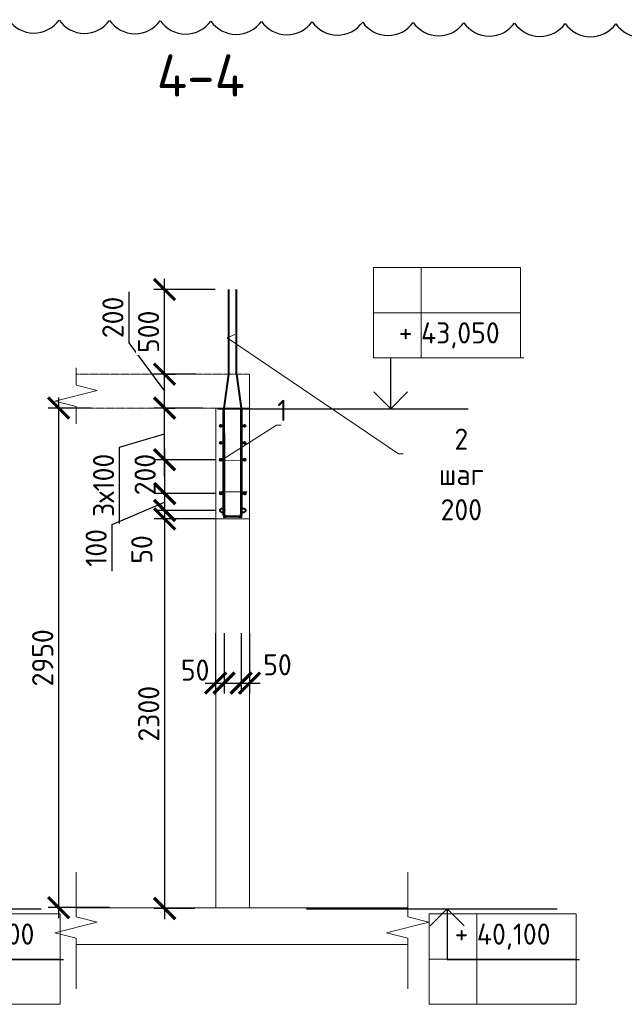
# Model space of a CAD drawing. Header units: millimetres. Extents: x 247266 to 730847, y -636031 to 10052.
# Tile 158 of 196: x 550924 to 558061, y -262141 to -250514. Entities that reach past the tile are written whole.
import ezdxf
from ezdxf import colors
from ezdxf.entities.mleader import LeaderData, LeaderLine
from ezdxf.math import Vec2, Vec3

# ---------------------------------------------------------------- set-up
doc = ezdxf.new("R2010")
doc.units = ezdxf.units.MM
doc.linetypes.add('01 Штриховая _4 мм_', pattern=[6, 3.5, -2.5])
for name, color, linetype, lineweight in [('AF_Perekritie', 7, 'Continuous', 18), ('AF_Stena', 7, 'Continuous', 18), ('KR_Fundament', 7, 'Continuous', 18), ('RAZMER', 7, 'Continuous', 15), ('Арм_хомуты', 7, 'Continuous', 18), ('Арм_шпильки', 7, 'Continuous', 18), ('Армирование', 7, 'Continuous', 40), ('АрмСтер', 7, 'Continuous', 50), ('АС-Таблицы', 7, 'Continuous', 20), ('отметки', 7, 'Continuous', 18), ('подоснова', 7, 'Continuous', 5)]:
    doc.layers.add(name, color=color, linetype=linetype, lineweight=lineweight)
doc.layers.add('Исправления', color=1, linetype='Continuous')
doc.layers.add('РАЗМЕРЫ', color=7, linetype='Continuous')
doc.styles.add('GOST 2.304', font='CS_Gost2304.shx')
doc.styles.add('GOST-2.304_Type-B', font='GOST_Common.ttf')
doc.styles.add('ГОСТ', font='GOST_Common.ttf')
doc.dimstyles.new('мой 25', dxfattribs={"dimscale": 100, "dimtxt": 2.5, "dimasz": 2.5, "dimexe": 1.25, "dimexo": 0.625, "dimtad": 1, "dimdec": 0, "dimlfac": 0.5, "dimtxsty": 'GOST-2.304_Type-B', "dimblk": 'ARCHTICK', "dimcen": 2.5, "dimdle": 1.25, "dimaunit": 1, "dimadec": 1, "dimazin": 2, "dimtfac": 1, "dimtdec": 0, "dimtmove": 1, "dimatfit": 3, "dimfxl": 6, "dimfxlon": 1, "dimtfill": 1, "dimlwd": -1, "dimlwe": -1, "dimarcsym": 0})
doc.dimstyles.new('СПДС', dxfattribs={"dimscale": 100, "dimtxt": 2.5, "dimasz": 2.5, "dimexe": 1.25, "dimexo": 0, "dimtad": 1, "dimdec": 0, "dimtxsty": 'GOST-2.304_Type-B', "dimblk": 'ARCHTICK', "dimcen": 2.5, "dimdle": 2, "dimadec": 0, "dimazin": 2, "dimtfac": 0.75, "dimtdec": 0, "dimtmove": 1, "dimatfit": 3, "dimfxl": 1, "dimtolj": 1, "dimarcsym": 1})

# ---------------------------------------------------------------- blocks, each defined once
blk = doc.blocks.new('_None')
blk = doc.blocks.new('_ArchTick')
at = {"color": 0, "linetype": 'ByBlock', "const_width": 0.15}
blk.add_lwpolyline([(-0.5, -0.5), (0.5, 0.5)], dxfattribs=at)
blk = doc.blocks.new('*D914')
at = {"layer": 'DEFPOINTS', "color": 0, "ltscale": 100}
for p in [(552596, -254700), (552633, -254700), (552596, -255100)]:
    blk.add_point(p, dxfattribs=at)
at = {"layer": 'РАЗМЕРЫ', "color": 0, "linetype": 'Continuous'}
for p, q in [((552211, -253729), (552211, -254330)), ((552211, -254330), (552633, -254900)), ((552633, -255225), (552633, -254575)), ((552658, -254700), (552758, -254700)), ((552658, -255100), (552758, -255100))]:
    blk.add_line(p, q, dxfattribs=at)
at = {"layer": 'РАЗМЕРЫ', "color": 0, "ltscale": 100, "xscale": 250, "yscale": 250, "zscale": 250}
for p, rotation in [((552633, -254700), 90), ((552633, -255100), 270)]:
    blk.add_blockref('_ArchTick', p, dxfattribs=dict(at, rotation=rotation))
at = {"layer": 'РАЗМЕРЫ', "color": 0, "lineweight": 0, "ltscale": 100, "insert": (552024, -254030), "char_height": 250, "attachment_point": 5, "rotation": 90, "style": 'GOST-2.304_Type-B', "bg_fill": 3, "box_fill_scale": 1.1, "bg_fill_color": 256, "bg_fill_true_color": 13158600, "bg_fill_transparency": 0}
blk.add_mtext('200', dxfattribs=at)
blk = doc.blocks.new('*D915')
at = {"layer": 'DEFPOINTS', "color": 0, "ltscale": 100}
for p in [(553237, -257698), (553337, -257698), (553337, -258348)]:
    blk.add_point(p, dxfattribs=at)
at = {"layer": 'РАЗМЕРЫ', "color": 0, "linetype": 'Continuous'}
for p, q in [((553237, -257760), (553237, -258473)), ((553337, -257760), (553337, -258473)), ((553112, -258348), (553462, -258348))]:
    blk.add_line(p, q, dxfattribs=at)
at = {"layer": 'РАЗМЕРЫ', "color": 0, "ltscale": 100, "xscale": 250, "yscale": 250, "zscale": 250}
blk.add_blockref('_ArchTick', (553237, -258348), dxfattribs=at)
at = {"layer": 'РАЗМЕРЫ', "color": 0, "ltscale": 100, "xscale": 250, "yscale": 250, "zscale": 250, "rotation": 180}
blk.add_blockref('_ArchTick', (553337, -258348), dxfattribs=at)
at = {"layer": 'РАЗМЕРЫ', "color": 0, "lineweight": 0, "ltscale": 100, "insert": (552995, -258195), "char_height": 250, "attachment_point": 5, "style": 'GOST-2.304_Type-B', "bg_fill": 3, "box_fill_scale": 1.1, "bg_fill_color": 256, "bg_fill_true_color": 13158600, "bg_fill_transparency": 0}
blk.add_mtext('50', dxfattribs=at)
blk = doc.blocks.new('*D916')
at = {"layer": 'DEFPOINTS', "color": 0, "ltscale": 100}
for p in [(553537, -257698), (553637, -257698), (553637, -258348)]:
    blk.add_point(p, dxfattribs=at)
at = {"layer": 'РАЗМЕРЫ', "color": 0, "linetype": 'Continuous'}
for p, q in [((553537, -257760), (553537, -258473)), ((553637, -257760), (553637, -258473)), ((553412, -258348), (553762, -258348))]:
    blk.add_line(p, q, dxfattribs=at)
at = {"layer": 'РАЗМЕРЫ', "color": 0, "ltscale": 100, "xscale": 250, "yscale": 250, "zscale": 250}
blk.add_blockref('_ArchTick', (553537, -258348), dxfattribs=at)
at = {"layer": 'РАЗМЕРЫ', "color": 0, "ltscale": 100, "xscale": 250, "yscale": 250, "zscale": 250, "rotation": 180}
blk.add_blockref('_ArchTick', (553637, -258348), dxfattribs=at)
at = {"layer": 'РАЗМЕРЫ', "color": 0, "lineweight": 0, "ltscale": 100, "insert": (553967, -258132), "char_height": 250, "attachment_point": 5, "style": 'GOST-2.304_Type-B', "bg_fill": 3, "box_fill_scale": 1.1, "bg_fill_color": 256, "bg_fill_true_color": 13158600, "bg_fill_transparency": 0}
blk.add_mtext('50', dxfattribs=at)
blk = doc.blocks.new('*D917')
at = {"layer": 'DEFPOINTS', "color": 0, "ltscale": 100}
for p in [(551828, -255100), (551383, -261000), (553702, -261000)]:
    blk.add_point(p, dxfattribs=at)
at = {"layer": 'РАЗМЕРЫ', "color": 0, "linetype": 'Continuous'}
for p, q in [((551383, -254975), (551383, -261125)), ((551766, -255100), (551258, -255100)), ((551983, -261000), (551258, -261000))]:
    blk.add_line(p, q, dxfattribs=at)
at = {"layer": 'РАЗМЕРЫ', "color": 0, "ltscale": 100, "xscale": 250, "yscale": 250, "zscale": 250}
for p, rotation in [((551383, -255100), 90), ((551383, -261000), 270)]:
    blk.add_blockref('_ArchTick', p, dxfattribs=dict(at, rotation=rotation))
at = {"layer": 'РАЗМЕРЫ', "color": 0, "lineweight": 0, "ltscale": 100, "insert": (551195, -258050), "char_height": 250, "attachment_point": 5, "rotation": 90, "style": 'GOST-2.304_Type-B', "bg_fill": 3, "box_fill_scale": 1.1, "bg_fill_color": 256, "bg_fill_true_color": 13158600, "bg_fill_transparency": 0}
blk.add_mtext('2950', dxfattribs=at)
blk = doc.blocks.new('*D918')
at = {"layer": 'DEFPOINTS', "color": 0, "ltscale": 100}
for p in [(552596, -254700), (552633, -254700), (552596, -255100)]:
    blk.add_point(p, dxfattribs=at)
at = {"layer": 'РАЗМЕРЫ', "color": 0, "linetype": 'Continuous'}
for p, q in [((552211, -253729), (552211, -254330)), ((552211, -254330), (552633, -254900)), ((552633, -255225), (552633, -254575)), ((552658, -254700), (552758, -254700)), ((552658, -255100), (552758, -255100))]:
    blk.add_line(p, q, dxfattribs=at)
at = {"layer": 'РАЗМЕРЫ', "color": 0, "ltscale": 100, "xscale": 250, "yscale": 250, "zscale": 250}
for p, rotation in [((552633, -254700), 90), ((552633, -255100), 270)]:
    blk.add_blockref('_ArchTick', p, dxfattribs=dict(at, rotation=rotation))
at = {"layer": 'РАЗМЕРЫ', "color": 0, "lineweight": 0, "ltscale": 100, "insert": (552024, -254030), "char_height": 250, "attachment_point": 5, "rotation": 90, "style": 'GOST-2.304_Type-B', "bg_fill": 3, "box_fill_scale": 1.1, "bg_fill_color": 256, "bg_fill_true_color": 13158600, "bg_fill_transparency": 0}
blk.add_mtext('200', dxfattribs=at)
blk = doc.blocks.new('*D975')
at = {"layer": 'DEFPOINTS', "color": 0, "ltscale": 100}
for p in [(552633, -253700), (553393, -253700), (553071, -254700)]:
    blk.add_point(p, dxfattribs=at)
at = {"layer": 'РАЗМЕРЫ', "color": 0, "linetype": 'Continuous'}
for p, q in [((552633, -254825), (552633, -253575)), ((553233, -253700), (552508, -253700)), ((553008, -254700), (552508, -254700))]:
    blk.add_line(p, q, dxfattribs=at)
at = {"layer": 'РАЗМЕРЫ', "color": 0, "ltscale": 100, "xscale": 250, "yscale": 250, "zscale": 250}
for p, rotation in [((552633, -253700), 90), ((552633, -254700), 270)]:
    blk.add_blockref('_ArchTick', p, dxfattribs=dict(at, rotation=rotation))
at = {"layer": 'РАЗМЕРЫ', "color": 0, "lineweight": 0, "ltscale": 100, "insert": (552445, -254200), "char_height": 250, "attachment_point": 5, "rotation": 90, "style": 'GOST-2.304_Type-B', "bg_fill": 3, "box_fill_scale": 1.1, "bg_fill_color": 256, "bg_fill_true_color": 13158600, "bg_fill_transparency": 0}
blk.add_mtext('500', dxfattribs=at)
blk = doc.blocks.new('*U1024')
at = {"color": 0, "linetype": 'ByBlock', "lineweight": -2}
for p, q in [((-109, 25), (-105, 1277)), ((-95, 1277), (-105, 1277)), ((-99, 25), (-95, 1277)), ((99, 25), (104, 1276)), ((104, 1276), (114, 1276)), ((109, 25), (114, 1276)), ((-108, 16), (-109, 25)), ((-104, 8), (-108, 16)), ((-99, 1), (-104, 8)), ((-98, 19), (-99, 25)), ((-92, -5), (-99, 1)), ((-96, 13), (-98, 19)), ((-92, 8), (-96, 13)), ((-87, 4), (-92, 8)), ((-81, 1), (-87, 4)), ((-74, 0), (-81, 1)), ((-74, 0), (74, 0)), ((74, 0), (81, 1)), ((81, 1), (87, 3)), ((87, 3), (92, 7)), ((92, 7), (96, 12)), ((96, 12), (98, 18)), ((98, 18), (99, 25)), ((99, 0), (105, 7)), ((105, 7), (108, 16)), ((108, 16), (109, 25)), ((-83, -9), (-92, -5)), ((-74, -10), (-83, -9)), ((74, -10), (-74, -10)), ((74, -10), (83, -9)), ((83, -9), (92, -6)), ((92, -6), (99, 0))]:
    blk.add_line(p, q, dxfattribs=at)
at = {"style": 'GOST 2.304', "oblique": 15, "flags": 9}
for tag, p in [('ПОЗИЦИЯ', (1066, -185)), ('ДИАМЕТР', (1066, -189)), ('КЛАСС', (1066, -194)), ('ДЛИНА', (1067, -199)), ('МАССА', (1067, -204))]:
    blk.add_attdef(tag, p, '', height=2.5, dxfattribs=at)
blk = doc.blocks.new('*D976')
at = {"layer": 'DEFPOINTS', "color": 0, "ltscale": 100}
for p in [(553297, -255710), (552635, -256110), (553300, -256110)]:
    blk.add_point(p, dxfattribs=at)
at = {"layer": 'РАЗМЕРЫ', "color": 0, "linetype": 'Continuous'}
for p, q in [((552635, -255585), (552635, -256235)), ((553235, -255710), (552510, -255710)), ((553235, -256110), (552510, -256110))]:
    blk.add_line(p, q, dxfattribs=at)
at = {"layer": 'РАЗМЕРЫ', "color": 0, "ltscale": 100, "xscale": 250, "yscale": 250, "zscale": 250}
for p, rotation in [((552635, -255710), 90), ((552635, -256110), 270)]:
    blk.add_blockref('_ArchTick', p, dxfattribs=dict(at, rotation=rotation))
at = {"layer": 'РАЗМЕРЫ', "color": 0, "lineweight": 0, "ltscale": 100, "insert": (552404, -255886), "char_height": 250, "attachment_point": 5, "rotation": 90, "style": 'GOST-2.304_Type-B', "bg_fill": 3, "box_fill_scale": 1.1, "bg_fill_color": 256, "bg_fill_true_color": 13158600, "bg_fill_transparency": 0}
blk.add_mtext('200', dxfattribs=at)
blk = doc.blocks.new('*D977')
at = {"layer": 'DEFPOINTS', "color": 0, "ltscale": 100}
for p in [(553300, -256110), (552635, -256310), (553315, -256310)]:
    blk.add_point(p, dxfattribs=at)
at = {"layer": 'РАЗМЕРЫ', "color": 0, "linetype": 'Continuous'}
for p, q in [((552635, -255985), (552635, -256435)), ((553235, -256110), (552510, -256110)), ((552014, -256477), (552635, -256210)), ((553235, -256310), (552510, -256310)), ((552014, -257027), (552014, -256477))]:
    blk.add_line(p, q, dxfattribs=at)
at = {"layer": 'РАЗМЕРЫ', "color": 0, "ltscale": 100, "xscale": 250, "yscale": 250, "zscale": 250}
for p, rotation in [((552635, -256110), 90), ((552635, -256310), 270)]:
    blk.add_blockref('_ArchTick', p, dxfattribs=dict(at, rotation=rotation))
at = {"layer": 'РАЗМЕРЫ', "color": 0, "lineweight": 0, "ltscale": 100, "insert": (551826, -256752), "char_height": 250, "attachment_point": 5, "rotation": 90, "style": 'GOST-2.304_Type-B', "bg_fill": 3, "box_fill_scale": 1.1, "bg_fill_color": 256, "bg_fill_true_color": 13158600, "bg_fill_transparency": 0}
blk.add_mtext('100', dxfattribs=at)
blk = doc.blocks.new('*D978')
at = {"layer": 'DEFPOINTS', "color": 0, "ltscale": 100}
for p in [(553315, -256310), (552635, -256410), (553341, -256410)]:
    blk.add_point(p, dxfattribs=at)
at = {"layer": 'РАЗМЕРЫ', "color": 0, "linetype": 'Continuous'}
for p, q in [((552635, -256185), (552635, -256535)), ((553235, -256310), (552510, -256310)), ((553235, -256410), (552510, -256410))]:
    blk.add_line(p, q, dxfattribs=at)
at = {"layer": 'РАЗМЕРЫ', "color": 0, "ltscale": 100, "xscale": 250, "yscale": 250, "zscale": 250}
for p, rotation in [((552635, -256310), 270), ((552635, -256410), 90)]:
    blk.add_blockref('_ArchTick', p, dxfattribs=dict(at, rotation=rotation))
at = {"layer": 'РАЗМЕРЫ', "color": 0, "lineweight": 0, "ltscale": 100, "insert": (552365, -256770), "char_height": 250, "attachment_point": 5, "rotation": 90, "style": 'GOST-2.304_Type-B', "bg_fill": 3, "box_fill_scale": 1.1, "bg_fill_color": 256, "bg_fill_true_color": 13158600, "bg_fill_transparency": 0}
blk.add_mtext('50', dxfattribs=at)
blk = doc.blocks.new('*D1025')
at = {"layer": 'DEFPOINTS', "color": 0, "ltscale": 100}
for p in [(552633, -255100), (553082, -255100), (553082, -255710)]:
    blk.add_point(p, dxfattribs=at)
at = {"layer": 'РАЗМЕРЫ', "color": 0, "lineweight": -2}
for p, q in [((552633, -255910), (552633, -254900)), ((553082, -255100), (552508, -255100)), ((552101, -255563), (552633, -255405)), ((552101, -256463), (552101, -255563)), ((553082, -255710), (552508, -255710))]:
    blk.add_line(p, q, dxfattribs=at)
at = {"layer": 'РАЗМЕРЫ', "color": 0, "lineweight": -2, "ltscale": 100, "xscale": 250, "yscale": 250, "zscale": 250}
for p, rotation in [((552633, -255100), 90), ((552633, -255710), 270)]:
    blk.add_blockref('_ArchTick', p, dxfattribs=dict(at, rotation=rotation))
at = {"layer": 'РАЗМЕРЫ', "color": 0, "lineweight": 0, "ltscale": 100, "insert": (551914, -256013), "char_height": 250, "attachment_point": 5, "rotation": 90, "style": 'GOST-2.304_Type-B'}
blk.add_mtext('\\A1;3х100', dxfattribs=at)
blk = doc.blocks.new('*D1753')
at = {"layer": 'DEFPOINTS', "color": 0, "ltscale": 100}
for p in [(553052, -256410), (552635, -261010), (553052, -261010)]:
    blk.add_point(p, dxfattribs=at)
at = {"layer": 'РАЗМЕРЫ', "color": 0, "linetype": 'Continuous'}
for p, q in [((552635, -256285), (552635, -261135)), ((552990, -256410), (552510, -256410)), ((552990, -261010), (552510, -261010))]:
    blk.add_line(p, q, dxfattribs=at)
at = {"layer": 'РАЗМЕРЫ', "color": 0, "ltscale": 100, "xscale": 250, "yscale": 250, "zscale": 250}
for p, rotation in [((552635, -256410), 90), ((552635, -261010), 270)]:
    blk.add_blockref('_ArchTick', p, dxfattribs=dict(at, rotation=rotation))
at = {"layer": 'РАЗМЕРЫ', "color": 0, "lineweight": 0, "ltscale": 100, "insert": (552447, -258710), "char_height": 250, "attachment_point": 5, "rotation": 90, "style": 'GOST-2.304_Type-B', "bg_fill": 3, "box_fill_scale": 1.1, "bg_fill_color": 256, "bg_fill_true_color": 13158600, "bg_fill_transparency": 0}
blk.add_mtext('2300', dxfattribs=at)
blk = doc.blocks.new('*T2942')
at = {"layer": 'DEFPOINTS', "color": 8, "linetype": 'ByBlock', "lineweight": 0}
for p, q in [((0, 1067), (1734, 1067)), ((0, 0), (0, 1067)), ((561, 0), (561, 1067)), ((1734, 0), (1734, 1067)), ((0, 533), (1734, 533)), ((0, 0), (1734, 0))]:
    blk.add_line(p, q, dxfattribs=at)
at = {"layer": 'АС-Таблицы', "color": 0, "char_height": 250, "style": 'ГОСТ'}
for s, insert, width, attachment_point in [('40,100', (561, 800), 1173.09, 4), ('+', (461, 967), 361.22, 3)]:
    blk.add_mtext(s, dxfattribs=dict(at, insert=insert, width=width, attachment_point=attachment_point))
blk = doc.blocks.new('*T2943')
at = {"layer": 'DEFPOINTS', "color": 8, "linetype": 'ByBlock', "lineweight": 0}
for p, q in [((0, 1067), (1734, 1067)), ((0, 0), (0, 1067)), ((561, 0), (561, 1067)), ((1734, 0), (1734, 1067)), ((0, 533), (1734, 533)), ((0, 0), (1734, 0))]:
    blk.add_line(p, q, dxfattribs=at)
at = {"layer": 'АС-Таблицы', "color": 0, "char_height": 250, "style": 'ГОСТ'}
for s, insert, width, attachment_point in [('40,100', (561, 800), 1173.09, 4), ('+', (461, 967), 361.22, 3)]:
    blk.add_mtext(s, dxfattribs=dict(at, insert=insert, width=width, attachment_point=attachment_point))
blk = doc.blocks.new('*T2951')
at = {"layer": 'DEFPOINTS', "color": 8, "linetype": 'ByBlock', "lineweight": 0}
for p, q in [((0, 0), (1734, 0)), ((0, 0), (0, -1067)), ((561, 0), (561, -1067)), ((1734, 0), (1734, -1067)), ((0, -533), (1734, -533)), ((0, -1067), (1734, -1067))]:
    blk.add_line(p, q, dxfattribs=at)
at = {"layer": 'АС-Таблицы', "color": 0, "char_height": 250, "style": 'ГОСТ'}
for s, insert, width, attachment_point in [('+', (461, -633), 361.22, 3), ('43,050', (561, -800), 1173.09, 4)]:
    blk.add_mtext(s, dxfattribs=dict(at, insert=insert, width=width, attachment_point=attachment_point))

msp = doc.modelspace()

# ---------------------------------------------------------------- linework, layer by layer
for points in [[(555167.08, -255107.74), (556001.65, -255107.74)], [(554307.81, -261013.81), (557268.78, -261013.81)]]:
    msp.add_lwpolyline(points)
at = {"layer": 'AF_Perekritie', "linetype": '01 Штриховая _4 мм_', "lineweight": 9}
for p, q in [((553637.43, -254700.12), (551588.84, -254700.12)), ((551588.84, -255100.12), (553637.43, -255100.12))]:
    msp.add_line(p, q, dxfattribs=at)
at = {"layer": 'AF_Stena', "lineweight": 20}
for p, q in [((553237.43, -255100.12), (553237.43, -261000.12)), ((553637.43, -255100.12), (553237.43, -255100.12)), ((553637.43, -261000.12), (553637.43, -255100.12))]:
    msp.add_line(p, q, dxfattribs=at)
for points in [[(551588.84, -254775.12), (551588.84, -254625.12)], [(551588.84, -254775.12), (551588.84, -254830.12)], [(551588.84, -254830.12), (551838.84, -254892.62)], [(551838.84, -254892.62), (551338.84, -255017.62)], [(551338.84, -255017.62), (551588.84, -255080.12)], [(551588.84, -255080.12), (551588.84, -255135.12)], [(551588.84, -255135.12), (551588.84, -255285.12)], [(551588.84, -261053.45), (551588.84, -260581.6)], [(555505.24, -261053.45), (555505.24, -260581.6)], [(551588.84, -261053.45), (551588.84, -261108.45)], [(551588.84, -261108.45), (551838.84, -261170.95)], [(555505.24, -261053.45), (555505.24, -261108.45)], [(555505.24, -261108.45), (555755.24, -261170.95)], [(551838.84, -261170.95), (551338.84, -261295.95)], [(555755.24, -261170.95), (555255.24, -261295.95)], [(551338.84, -261295.95), (551588.84, -261358.45)], [(551588.84, -261358.45), (551588.84, -261413.45)], [(555255.24, -261295.95), (555505.24, -261358.45)], [(555505.24, -261358.45), (555505.24, -261413.45)], [(551588.84, -261413.45), (551588.84, -261957.56)], [(555505.24, -261413.45), (555505.24, -261957.56)]]:
    msp.add_lwpolyline(points, dxfattribs=at)
at = {"layer": 'KR_Fundament', "lineweight": 9}
for p, q in [((555505.24, -261000.12), (551588.84, -261000.12)), ((551588.84, -261435.97), (555505.24, -261435.97))]:
    msp.add_line(p, q, dxfattribs=at)
at = {"layer": 'RAZMER', "ltscale": 100}
for p, q in [((555311.45, -254505.97), (556873.95, -254505.97)), ((555311.45, -254508.61), (556873.95, -254508.61)), ((555311.45, -254508.61), (556873.95, -254508.61)), ((555968.98, -261461.17), (555970.5, -261607.98)), ((549877.22, -261612.38), (551439.72, -261612.38)), ((549877.22, -261612.38), (551439.72, -261612.38)), ((549877.22, -261615.03), (551439.72, -261615.03)), ((555970.5, -261612.94), (557533, -261612.94)), ((555970.5, -261612.94), (557533, -261612.94)), ((555970.5, -261615.58), (557533, -261615.58))]:
    msp.add_line(p, q, dxfattribs=at)
at = {"layer": 'Арм_шпильки'}
msp.add_line((553279.71, -256090.01), (553609.21, -256090.01), dxfattribs=at)
at = {"layer": 'Армирование', "ltscale": 100}
for p, q in [((553392.71, -254700.12), (553392.71, -253700.12)), ((553483.43, -254700.12), (553483.43, -253700.12))]:
    msp.add_line(p, q, dxfattribs=at)
for centre in [(553299.71, -256110.01), (553579.71, -256110.01)]:
    msp.add_circle(centre, 12, dxfattribs=at)
at = {"layer": 'АрмСтер', "ltscale": 15}
for p, q in [((553338.71, -256396.65), (553338.71, -255400.12)), ((553537.12, -256395.59), (553537.12, -255400.12))]:
    msp.add_line(p, q, dxfattribs=at)
at = {"layer": 'Исправления'}
msp.add_lwpolyline([(550790.3, -250514.4, 0.52056705), (551387.8, -250518.39, 0.52056705), (551985.29, -250522.37, 0.52056705), (552582.78, -250526.36, 0.52056705), (553180.27, -250530.34, 0.52056705), (553777.76, -250534.33, 0.52056705), (554375.25, -250538.32, 0.52056705), (554972.74, -250542.3, 0.52056705), (555570.23, -250546.29, 0.52056705), (556167.73, -250550.27, 0.52056705), (556765.22, -250554.26, 0.52056705), (557362.71, -250558.25, 0.52056705), (557960.2, -250562.23, 0.52056705), (558557.69, -250566.22, 0.52056705)], format="xyb", dxfattribs=at)
at = {"layer": 'отметки', "linetype": 'Continuous', "lineweight": 25, "ltscale": 100}
for p, q in [((555303.63, -255109.41), (555303.63, -254509.41)), ((555968.98, -261013.81), (555968.98, -261613.81))]:
    msp.add_line(p, q, dxfattribs=at)
for points in [[(555103.63, -254909.41), (555303.63, -255109.41), (555503.63, -254909.41)], [(555768.98, -261213.81), (555968.98, -261013.81), (556168.98, -261213.81)]]:
    msp.add_lwpolyline(points, dxfattribs=at)

# ---------------------------------------------------------------- block references
for name, p in [('*T2951', (555100.51, -253441.95)), ('*T2943', (555759.56, -262141.31))]:
    msp.add_blockref(name, p)

# ---------------------------------------------------------------- texts
at = {"layer": 'РАЗМЕРЫ', "insert": (553062.41, -251172.89), "char_height": 500, "attachment_point": 5, "style": 'GOST-2.304_Type-B'}
msp.add_mtext_dynamic_manual_height_columns('4-4', width=3941.2128, gutter_width=625, heights=[0], dxfattribs=at)

# ---------------------------------------------------------------- leaders
at = {"layer": 'подоснова'}
ml = msp.add_multileader_mtext('Standard', dxfattribs=at)
ml.set_content('1 ', color=256, style='GOST-2.304_Type-B')
ml.set_leader_properties(color=256, linetype='ByLayer', lineweight=15)
ml.set_arrow_properties(name='NONE')
ml.build(insert=Vec2(0, 0))
ml.multileader.update_dxf_attribs({"text_left_attachment_type": 6, "text_right_attachment_type": 6, "dogleg_length": 10, "arrow_head_size": 18})
ctx = ml.context
ctx.base_point, ctx.char_height, ctx.arrow_head_size, ctx.landing_gap_size, ctx.plane_origin = Vec3(553966.42, -255302.68), 250, 18, 20, Vec3(552971.91, -254862.4)
ctx.left_attachment, ctx.right_attachment, ctx.text_align_type = 6, 6, 1
notes = []
notes.append((ctx, [(0, (1, 1, 0), (553956.38, -255302.68), (1, 0), 10, [(1, [(553578.37, -255715.27), (553294.52, -255724.66)], 0, [])])]))
ctx.mtext.insert, ctx.mtext.width, ctx.mtext.alignment, ctx.mtext.flow_direction = Vec3(554023.92, -255002.68), 22.8978, 2, 5
for ctx, leaders in notes:
    for number, flags, end, landing, length, lines in leaders:
        leader = LeaderData()
        leader.index, (leader.has_last_leader_line, leader.has_dogleg_vector, leader.attachment_direction) = number, flags
        leader.last_leader_point, leader.dogleg_vector, leader.dogleg_length = Vec3(end), Vec3(landing), length
        for number, points, colour, breaks in lines:
            line = LeaderLine()
            line.index, line.vertices, line.color, line.breaks = number, Vec3.list(points), colors.encode_raw_color(colour), breaks
            leader.lines.append(line)
        ctx.leaders.append(leader)

# ---------------------------------------------------------------- next in the draw order: dimensions: what is measured, and where the dimension line sits
at = {"layer": 'РАЗМЕРЫ', "lineweight": 0}
dim = msp.add_linear_dim(base=(552632.71, -254700.12), p1=(552595.7, -255100.12), p2=(552595.95, -254700.12), angle=90, dimstyle='мой 25', dxfattribs=at)
dim.commit()
dim.dimension.update_dxf_attribs({"geometry": '*D914', "text_midpoint": (552211.23, -254267.39), "dimtype": 160})
dim = msp.add_linear_dim(base=(553337.39, -258347.71), p1=(553237.43, -257697.53), p2=(553337.39, -257697.53), dimstyle='мой 25', dxfattribs=at)
dim.commit()
dim.dimension.update_dxf_attribs({"geometry": '*D915', "text_midpoint": (552994.79, -258382.28), "dimtype": 160})

# ---------------------------------------------------------------- next in the draw order: dimensions: what is measured, and where the dimension line sits
dim = msp.add_linear_dim(base=(553637.43, -258347.71), p1=(553537.39, -257697.53), p2=(553637.43, -257697.53), dimstyle='мой 25', dxfattribs=at)
dim.commit()
dim.dimension.update_dxf_attribs({"geometry": '*D916', "text_midpoint": (553967.04, -258319.7), "dimtype": 160})

# ---------------------------------------------------------------- next in the draw order: dimensions: what is measured, and where the dimension line sits
dim = msp.add_linear_dim(base=(551382.87, -261000.12), p1=(551828.38, -255100.12), p2=(553701.65, -261000.12), angle=90, dimstyle='мой 25', dxfattribs=at)
dim.commit()
dim.dimension.update_dxf_attribs({"geometry": '*D917', "text_midpoint": (551195.24, -258050.12)})

# ---------------------------------------------------------------- next in the draw order: linework, layer by layer
for points in [[(553258.11, -255107.74), (556219.08, -255107.74)], [(548214.52, -261013.26), (551175.49, -261013.26)]]:
    msp.add_lwpolyline(points)
at = {"layer": 'AF_Stena', "lineweight": 20}
msp.add_line((553637.43, -255100.12), (553637.43, -254701.14), dxfattribs=at)
at = {"layer": 'Армирование', "ltscale": 100}
for p, q in [((553338.71, -255102.55), (553392.71, -254700.12)), ((553483.43, -254700.12), (553537.43, -255102.55))]:
    msp.add_line(p, q, dxfattribs=at)
for centre, radius in [((553297.43, -255310.12), 12), ((553577.43, -255310.12), 12), ((553297.43, -255510.12), 12), ((553577.43, -255510.12), 12), ((553297.43, -255710.12), 12), ((553297.43, -255710.12), 12), ((553577.43, -255710.12), 12), ((553577.43, -255710.12), 12), ((553314.63, -256309.86), 25), ((553564.63, -256309.86), 25)]:
    msp.add_circle(centre, radius, dxfattribs=at)

# ---------------------------------------------------------------- next in the draw order: block references
msp.add_blockref('*T2942', (549666.27, -262140.76))
at = {"layer": 'Арм_хомуты', "lineweight": 40, "rotation": 0.209348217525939}
msp.add_blockref('*U1024', (553437.91, -256376.73), dxfattribs=at)

# ---------------------------------------------------------------- next in the draw order: dimensions: what is measured, and where the dimension line sits
at = {"layer": 'РАЗМЕРЫ', "lineweight": 0}
dim = msp.add_linear_dim(base=(552632.71, -254700.12), p1=(552595.7, -255100.12), p2=(552595.95, -254700.12), angle=90, dimstyle='мой 25', dxfattribs=at)
dim.commit()
dim.dimension.update_dxf_attribs({"geometry": '*D918', "text_midpoint": (552211.23, -254267.39), "dimtype": 160})

# ---------------------------------------------------------------- next in the draw order: dimensions: what is measured, and where the dimension line sits
dim = msp.add_linear_dim(base=(552632.71, -253700.12), p1=(553070.88, -254700.12), p2=(553392.71, -253700.12), angle=90, dimstyle='мой 25', dxfattribs=at)
dim.commit()
dim.dimension.update_dxf_attribs({"geometry": '*D975', "text_midpoint": (552445.08, -254200.12)})
dim = msp.add_linear_dim(base=(552634.99, -256110.01), p1=(553297.43, -255710.12), p2=(553299.71, -256110.01), angle=90, dimstyle='мой 25', dxfattribs=at)
dim.commit()
dim.dimension.update_dxf_attribs({"geometry": '*D976', "text_midpoint": (552592.04, -255885.62), "dimtype": 160})

# ---------------------------------------------------------------- next in the draw order: dimensions: what is measured, and where the dimension line sits
dim = msp.add_linear_dim(base=(552634.99, -256309.86), p1=(553299.71, -256110.01), p2=(553314.63, -256309.86), angle=90, dimstyle='мой 25', dxfattribs=at)
dim.commit()
dim.dimension.update_dxf_attribs({"geometry": '*D977', "text_midpoint": (552013.76, -256539.09), "dimtype": 160})

# ---------------------------------------------------------------- next in the draw order: dimensions: what is measured, and where the dimension line sits
dim = msp.add_linear_dim(base=(552634.99, -256409.86), p1=(553314.63, -256309.86), p2=(553340.99, -256409.86), angle=90, dimstyle='мой 25', dxfattribs=at)
dim.commit()
dim.dimension.update_dxf_attribs({"geometry": '*D978', "text_midpoint": (552552.53, -256769.65), "dimtype": 160})

# ---------------------------------------------------------------- next in the draw order: linework, layer by layer
at = {"layer": 'AF_Stena', "lineweight": 20}
msp.add_line((553239.71, -256409.86), (553639.71, -256409.86), dxfattribs=at)

# ---------------------------------------------------------------- next in the draw order: dimensions: what is measured, and where the dimension line sits
at = {"layer": 'РАЗМЕРЫ', "lineweight": 0}
dim = msp.add_linear_dim(base=(552632.71, -255100.12), p1=(553082.3, -255710.12), p2=(553082.3, -255100.12), angle=90, text='3х100', dimstyle='СПДС', dxfattribs=at)
dim.commit()
dim.dimension.update_dxf_attribs({"geometry": '*D1025', "text_midpoint": (552101.46, -255625.2), "dimtype": 160})

# ---------------------------------------------------------------- next in the draw order: leaders
at = {"layer": 'подоснова'}
ml = msp.add_multileader_mtext('Standard', dxfattribs=at)
ml.set_content('2 шаг 200', color=256, style='GOST-2.304_Type-B')
ml.set_leader_properties(color=256, linetype='ByLayer', lineweight=15)
ml.set_arrow_properties(name='NONE')
ml.build(insert=Vec2(0, 0))
ml.multileader.update_dxf_attribs({"text_left_attachment_type": 6, "text_right_attachment_type": 6, "dogleg_length": 10, "arrow_head_size": 18})
ctx = ml.context
ctx.base_point, ctx.char_height, ctx.arrow_head_size, ctx.landing_gap_size, ctx.plane_origin = Vec3(555406.75, -255642.48), 250, 18, 20, Vec3(552962.5, -253215.7)
ctx.left_attachment, ctx.right_attachment, ctx.text_align_type = 6, 6, 1
notes = []
notes.append((ctx, [(0, (1, 1, 0), (555396.14, -255642.73), (1, 0), 10, [(1, [(553461.81, -254232.22), (553371.1, -254270.06)], 0, [])])]))
ctx.mtext.insert, ctx.mtext.width, ctx.mtext.alignment, ctx.mtext.flow_direction = Vec3(556137.35, -255342.48), 22.8978, 2, 5
for ctx, leaders in notes:
    for number, flags, end, landing, length, lines in leaders:
        leader = LeaderData()
        leader.index, (leader.has_last_leader_line, leader.has_dogleg_vector, leader.attachment_direction) = number, flags
        leader.last_leader_point, leader.dogleg_vector, leader.dogleg_length = Vec3(end), Vec3(landing), length
        for number, points, colour, breaks in lines:
            line = LeaderLine()
            line.index, line.vertices, line.color, line.breaks = number, Vec3.list(points), colors.encode_raw_color(colour), breaks
            leader.lines.append(line)
        ctx.leaders.append(leader)

# ---------------------------------------------------------------- next in the draw order: dimensions: what is measured, and where the dimension line sits
at = {"layer": 'РАЗМЕРЫ', "lineweight": 0}
dim = msp.add_linear_dim(base=(552634.99, -261010.12), p1=(553052.01, -256409.86), p2=(553052.01, -261010.12), angle=90, dimstyle='мой 25', dxfattribs=at)
dim.commit()
dim.dimension.update_dxf_attribs({"geometry": '*D1753', "text_midpoint": (552447.37, -258709.99)})

doc.saveas('drawing.dxf')
